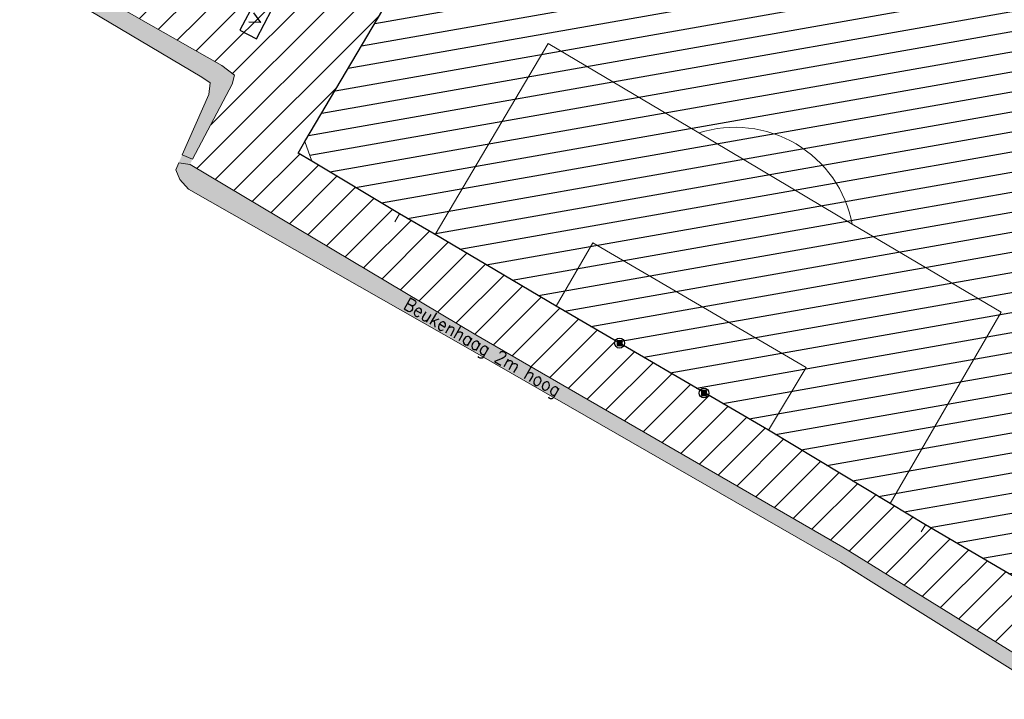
# Model space of a CAD drawing. Header units: metres. Extents: x 98034 to 106916, y 385129 to 392749.
# Tile 3 of 25: x 98834 to 98909, y 385435 to 385486. Entities that reach past the tile are written whole.
import ezdxf
from ezdxf.enums import TextEntityAlignment as Align

# ---------------------------------------------------------------- set-up
doc = ezdxf.new("R2010")
doc.units = ezdxf.units.M
for name, color, linetype, lineweight in [('0-GRAS OM SPORTVELDEN', 2, 'Continuous', 30), ('0-GRAS SPORTVELDEN', 3, 'Continuous', 30), ('0-HAAG', 82, 'Continuous', 30), ('0-HOCKEYVELD', 130, 'Continuous', 30), ('_alg-maatvoering', 7, 'Continuous', 0), ('B-WE-GR-STRUIK-G', 90, 'Continuous', 13), ('B-WE-IE-MEUBILAIR_WEGMEUBILAIR-S', 7, 'Continuous', 30), ('B-WE-KL-DATA_CAI_KAST-S', 90, 'Continuous', 30), ('B-WE-VV-MARKERING-G', 7, 'Continuous', 13), ('B-WE-VW-MARKERING_LANGS_STREEP_DOORGETROKKEN-G', 7, 'Continuous', 13)]:
    doc.layers.add(name, color=color, linetype=linetype, lineweight=lineweight)
doc.styles.add('NLCS-ISO', font='NLCS-ISO.ttf')
doc.styles.add('Style-STANDARD', font='STANDARD.shx')

# ---------------------------------------------------------------- blocks, each defined once
blk = doc.blocks.new('SIE-WEG_PAAL_VAST_1')
blk.add_hatch(color=256).paths.add_polyline_path([(-0.37, -0.37), (-0.37, 0.37), (0.37, 0.37), (0.37, -0.37)])
blk.add_circle((0, 0), 0.75)
blk.add_3dface([(0.37, 0.37), (-0.37, 0.37), (-0.37, -0.37), (0.37, -0.37)])
at = {"style": 'NLCS-ISO'}
blk.add_attdef('TYPE', (0, 0), '', height=1.75, dxfattribs=at)
blk = doc.blocks.new('SKL-DATA_TERREINKAST-SO_1')
for q in [(-0.82, 0.8), (0.82, 0.8)]:
    blk.add_line((0, -0.84), q)
blk.add_3dface([(2.52, 1.41), (-2.52, 1.41), (-2.52, -1.41), (2.52, -1.41)])
at = {"style": 'NLCS-ISO'}
blk.add_attdef('TYPE', text='', height=1.75, rotation=360, dxfattribs=at).set_placement((-0.17, 3.44), align=Align.MIDDLE_CENTER)

msp = doc.modelspace()

# ---------------------------------------------------------------- hatches: boundary and pattern name
at = {"layer": '0-GRAS OM SPORTVELDEN', "ltscale": 0.2}
h = msp.add_hatch(dxfattribs=at)
h.set_pattern_fill('ANSI31', color=256, scale=0.1, pattern_type=2)
h.set_pattern_definition([(45, (0, 0), (-1.122532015, 1.122532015), [])])
h.paths.add_polyline_path([(98949.184, 385500.251), (98957.23, 385513.871), (98967.3, 385530.917), (98959.383, 385535.641), (98959.316, 385535.681), (98956.022, 385537.774), (98956.067, 385537.891), (98923.208, 385557.101), (98904.638, 385568.034), (98883.189, 385531.504), (98883.406, 385531.373), (98881.67, 385528.445), (98882.101, 385528.167), (98881.178, 385526.639), (98880.755, 385526.902), (98873.991, 385515.494), (98874.455, 385515.232), (98873.526, 385513.687), (98873.077, 385513.952), (98872.853, 385513.574), (98871.775, 385514.222), (98882.328, 385532.021), (98882.351, 385532.007), (98882.372, 385532.042), (98904.266, 385569.088), (98905.068, 385568.591), (98905.325, 385569.017), (98911.636, 385565.379), (98912.239, 385566.577), (98912.854, 385566.19), (98915.974, 385571.809), (98911.174, 385574.597), (98913.687, 385578.994), (98909.058, 385581.699), (98911.087, 385585.133), (98908.065, 385586.677), (98909.289, 385589.056), (98909.382, 385588.997), (98915.232, 385599.294), (98912.611, 385601.542), (98910.63, 385599.266), (98900.947, 385605.971), (98885.571, 385614.744), (98885.171, 385614.969), (98855.546, 385631.983), (98855.731, 385631.503), (98853.334, 385630.226), (98852.996, 385629.732), (98847.139, 385625.202), (98836.035, 385616.008), (98835.586, 385615.599), (98816.706, 385600.046), (98816.23, 385599.651), (98809.571, 385594), (98806.912, 385595.636), (98806.246, 385595.936), (98794.255, 385602.895), (98790.078, 385596.249), (98789.875, 385595.83), (98782.491, 385583.191), (98782.261, 385582.653), (98768.529, 385559.653), (98768.258, 385559.164), (98755.683, 385538.091), (98766.718, 385531.17), (98767.263, 385530.942), (98784.326, 385520.893), (98784.72, 385520.557), (98799.929, 385511.373), (98800.445, 385511.048), (98816.773, 385501.732), (98817.395, 385501.366), (98836.589, 385490.028), (98837.054, 385489.808), (98849.465, 385482.722), (98850.449, 385481.994), (98850.252, 385481.3), (98847.06, 385475.192), (98868.763, 385462.279), (98896.622, 385446.142), (98913.56, 385435.655), (98914.256, 385435.16), (98913.164, 385436.678), (98912.887, 385437.063), (98912.701, 385436.754), (98911.946, 385437.193), (98938.144, 385481.562)])
h.paths.add_polyline_path([(98854.361, 385498.131), (98850.283, 385491.323), (98849.791, 385490.482), (98848.827, 385491.022), (98806.643, 385515.919), (98764.408, 385540.744), (98763.628, 385541.194), (98764.213, 385542.221), (98768.08, 385548.763), (98769.608, 385551.298), (98775.232, 385560.894), (98778.074, 385565.671), (98781.881, 385572.073), (98784.708, 385576.868), (98790.074, 385586.094), (98791.517, 385588.559), (98795.694, 385595.61), (98796.218, 385596.466), (98797.24, 385595.854), (98839.222, 385571.155), (98881.611, 385546.165), (98882.414, 385545.623), (98881.92, 385544.694), (98878.061, 385538.221), (98877.929, 385537.927), (98876.341, 385535.296), (98870.846, 385526.141), (98868.01, 385521.297), (98864.205, 385514.886), (98861.409, 385510.111), (98855.96, 385500.894)], flags=17)
h.paths.add_polyline_path([(98880.661, 385519.014), (98905.329, 385560.956), (98905.977, 385562.029), (98906.902, 385561.501), (98913.724, 385557.523), (98916.412, 385555.948), (98925.722, 385550.517), (98941.742, 385541.009), (98950.679, 385535.764), (98953.256, 385534.245), (98960.399, 385529.987), (98961.277, 385529.425), (98960.791, 385528.608), (98935.865, 385486.402), (98911.225, 385444.388), (98910.597, 385443.351), (98909.659, 385443.872), (98902.893, 385447.841), (98900.194, 385449.468), (98890.967, 385455.026), (98874.845, 385464.451), (98865.66, 385469.886), (98862.962, 385471.466), (98856.317, 385475.446), (98855.264, 385476.064), (98855.779, 385476.933)], flags=17)
h.paths.add_polyline_path([(98809.844, 385509.939), (98809.572, 385509.489), (98809.632, 385509.454), (98809.081, 385508.52), (98798.838, 385514.527), (98799.389, 385515.461), (98799.492, 385515.401), (98799.789, 385515.879)], flags=17)
h.paths.add_polyline_path([(98884.09, 385555.585), (98858.213, 385570.873), (98856.126, 385572.114), (98830.66, 385587.16), (98855.55, 385629.16), (98881.256, 385614.001), (98883.368, 385612.757), (98908.931, 385597.568)], flags=17)
at = {"layer": '0-GRAS SPORTVELDEN'}
h = msp.add_hatch(dxfattribs=at)
h.set_pattern_fill('HATCH', color=256, scale=0.1, style=0, pattern_type=2)
h.set_pattern_definition([(10, (98907.799, 385541.357), (-0.260472, 1.477212), [])])
h.paths.add_polyline_path([(98913.724, 385557.523), (98906.902, 385561.501), (98905.329, 385560.956), (98880.661, 385519.014), (98855.779, 385476.933), (98856.317, 385475.446), (98862.962, 385471.466), (98865.66, 385469.886), (98874.845, 385464.451), (98890.967, 385455.026), (98900.194, 385449.468), (98902.893, 385447.841), (98909.659, 385443.872), (98911.225, 385444.388), (98935.865, 385486.402), (98960.791, 385528.608), (98960.399, 385529.987), (98953.256, 385534.245), (98950.679, 385535.764), (98941.742, 385541.009), (98925.722, 385550.517), (98916.412, 385555.948)])
at = {"layer": '0-HAAG', "true_color": 0x136734}
msp.add_hatch(color=116, dxfattribs=at).paths.add_polyline_path([(98913.028, 385434.595), (98896.458, 385444.985), (98867.972, 385461.356), (98846.955, 385473.326), (98846.279, 385474.058), (98845.984, 385474.789), (98846.203, 385475.333), (98846.462, 385475.939), (98848.495, 385480.502), (98848.588, 385481.4), (98847.964, 385481.822), (98836.321, 385488.759), (98835.934, 385489.043), (98816.721, 385500.474), (98816.213, 385500.766), (98799.889, 385510.287), (98799.414, 385510.575), (98784.093, 385519.672), (98783.72, 385519.769), (98766.576, 385529.985), (98766.037, 385530.189), (98753.727, 385537.425), (98755.397, 385540.418), (98755.397, 385540.75), (98755.645, 385540.75), (98767.014, 385559.887), (98767.352, 385560.284), (98781.211, 385583.256), (98781.457, 385583.71), (98788.909, 385596.304), (98789.252, 385596.751), (98793.951, 385604.988), (98806.991, 385597.089), (98807.585, 385596.834), (98808.841, 385596.137), (98815.302, 385600.889), (98815.698, 385601.204), (98834.808, 385616.598), (98835.191, 385617.044), (98849.818, 385629.167), (98852.086, 385630.903), (98852.499, 385631.149), (98853.575, 385632.244), (98854.932, 385632.668), (98855.374, 385632.431), (98855.731, 385631.503), (98853.334, 385630.226), (98852.996, 385629.732), (98847.139, 385625.202), (98836.035, 385616.008), (98835.586, 385615.599), (98816.706, 385600.046), (98816.23, 385599.651), (98809.571, 385594), (98806.912, 385595.636), (98806.246, 385595.936), (98794.255, 385602.895), (98790.078, 385596.249), (98789.875, 385595.83), (98782.491, 385583.191), (98782.261, 385582.653), (98768.529, 385559.653), (98768.258, 385559.164), (98756.852, 385540.137), (98756.612, 385539.655), (98755.683, 385538.091), (98766.718, 385531.17), (98767.263, 385530.942), (98784.326, 385520.893), (98784.72, 385520.557), (98799.929, 385511.373), (98800.445, 385511.048), (98816.773, 385501.732), (98817.395, 385501.366), (98836.589, 385490.028), (98837.054, 385489.808), (98849.465, 385482.722), (98850.449, 385481.994), (98850.252, 385481.3), (98847.244, 385475.609), (98847.06, 385475.192), (98868.763, 385462.279), (98896.622, 385446.142), (98913.56, 385435.655)])

# ---------------------------------------------------------------- linework, layer by layer
at = {"layer": '0-HOCKEYVELD', "flags": 128}
msp.add_lwpolyline([(98935.865, 385486.402), (98911.225, 385444.388), (98910.597, 385443.351), (98909.659, 385443.872), (98902.893, 385447.841), (98900.194, 385449.468), (98890.967, 385455.026), (98874.845, 385464.451), (98865.66, 385469.886), (98862.962, 385471.466), (98856.317, 385475.446), (98855.264, 385476.064), (98855.779, 385476.933), (98880.661, 385519.014)], dxfattribs=at)
at = {"layer": 'B-WE-GR-STRUIK-G', "flags": 128}
for points in [[(98846.462, 385475.939), (98848.495, 385480.502), (98848.588, 385481.4), (98847.964, 385481.822), (98836.321, 385488.759), (98837.054, 385489.808)], [(98846.462, 385475.939), (98847.244, 385475.609), (98850.252, 385481.3), (98850.449, 385481.994), (98849.465, 385482.722), (98837.054, 385489.808)], [(98913.028, 385434.595), (98896.458, 385444.985), (98867.972, 385461.356), (98846.955, 385473.326), (98846.279, 385474.058), (98845.984, 385474.789), (98846.203, 385475.333), (98847.06, 385475.192)], [(98913.028, 385434.595), (98913.56, 385435.655), (98896.622, 385446.142), (98868.763, 385462.279), (98847.06, 385475.192)]]:
    msp.add_lwpolyline(points, dxfattribs=at)
at = {"layer": 'B-WE-VV-MARKERING-G', "flags": 128}
for points in [[(98880.661, 385519.014), (98855.779, 385476.933), (98855.264, 385476.064), (98856.317, 385475.446), (98862.962, 385471.466), (98865.66, 385469.886), (98874.845, 385464.451), (98890.967, 385455.026), (98900.194, 385449.468), (98902.893, 385447.841), (98909.659, 385443.872), (98910.597, 385443.351), (98911.225, 385444.388), (98935.865, 385486.402)], [(98865.66, 385469.886), (98874.241, 385484.38), (98885.676, 385477.598), (98897.329, 385470.676), (98908.636, 385463.995), (98900.194, 385449.468)], [(98855.779, 385476.933), (98856.317, 385475.446)], [(98862.962, 385471.466), (98862.604, 385470.84)], [(98874.845, 385464.451), (98877.636, 385469.25), (98893.832, 385459.796), (98890.967, 385455.026)], [(98902.893, 385447.841), (98902.561, 385447.303)]]:
    msp.add_lwpolyline(points, dxfattribs=at)
at = {"layer": 'B-WE-VW-MARKERING_LANGS_STREEP_DOORGETROKKEN-G'}
msp.add_arc((98888.433, 385468.97), 9.058, 10.85587, 107.72265, dxfattribs=at)

# ---------------------------------------------------------------- block references
at = {"layer": 'B-WE-IE-MEUBILAIR_WEGMEUBILAIR-S', "xscale": 0.5, "yscale": 0.5, "zscale": 0.5, "rotation": 360}
for p in [(98879.668, 385461.635, 13.284), (98886.072, 385457.847, 13.276)]:
    msp.add_blockref('SIE-WEG_PAAL_VAST_1', p, dxfattribs=at)
at = {"layer": 'B-WE-KL-DATA_CAI_KAST-S', "xscale": 0.5, "yscale": 0.5, "zscale": 0.5, "rotation": 61.98098962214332}
msp.add_blockref('SKL-DATA_TERREINKAST-SO_1', (98852.068, 385486.176, 12.956), dxfattribs=at)

# ---------------------------------------------------------------- texts
at = {"layer": '_alg-maatvoering', "style": 'Style-STANDARD'}
msp.add_text('Beukenhaag 2m hoog', height=1, rotation=330, dxfattribs=at).set_placement((98863.67, 385465.153), align=Align.TOP_LEFT)

doc.saveas('drawing.dxf')
